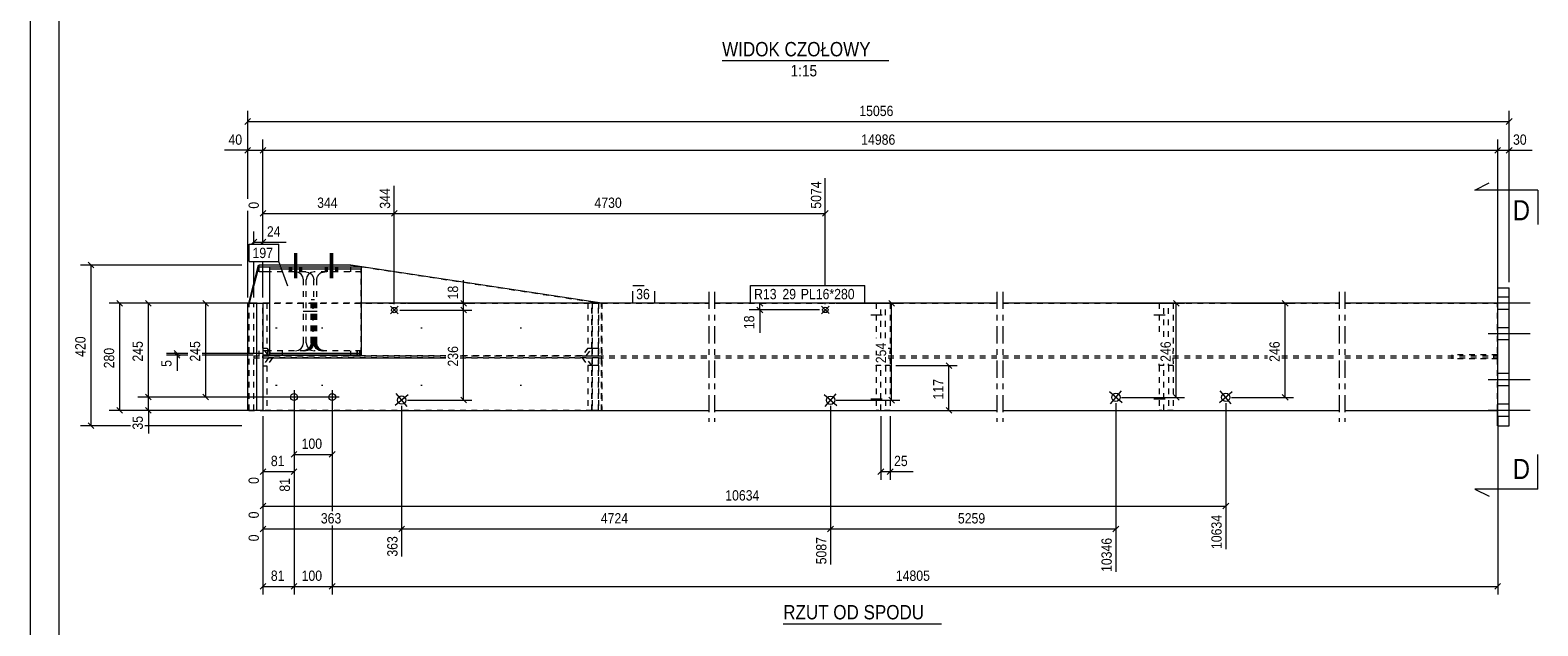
# Model space of a CAD drawing. Header units: millimetres. Extents: x 0 to 420, y 0 to 610.
# Tile 3 of 5: x 0 to 263, y 307 to 411. Entities that reach past the tile are written whole.
import ezdxf

# ---------------------------------------------------------------- set-up
doc = ezdxf.new("R2010")
doc.units = ezdxf.units.MM
for name, pattern in [('XKITLINE00', [0]), ('XKITLINE01', [4, 1, -1, 1, -1]), ('XKITLINE02', [4, 2, -2]), ('XKITLINE03', [6, 3, -1, 1, -1])]:
    doc.linetypes.add(name, pattern=pattern)
for name, color, linetype, lineweight in [('Arkusz rysunku', 3, 'Continuous', 0), ('Element', 2, 'Continuous', 0), ('Inny typ obiektu', 7, 'Continuous', 0), ('Przekrój', 7, 'Continuous', 0), ('Wymiar', 4, 'Continuous', 0), ('Znak elementu', 2, 'Continuous', 0), ('Śruba', 3, 'Continuous', 0)]:
    doc.layers.add(name, color=color, linetype=linetype, lineweight=lineweight)
doc.styles.add('ARIAL', font='ARIAL.TTF')

msp = doc.modelspace()

# ---------------------------------------------------------------- linework, layer by layer
at = {"layer": 'Arkusz rysunku', "linetype": 'XKITLINE00', "lineweight": 0}
for p, q in [((0, 610), (0, 0)), ((5, 605), (5, 5))]:
    msp.add_line(p, q, dxfattribs=at)
at = {"layer": 'Element', "linetype": 'XKITLINE00', "lineweight": 0}
for p, q in [((38.15, 363.61), (39.86, 370.27)), ((39.93, 370.27), (38.21, 363.61)), ((39.86, 370.27), (39.93, 370.27)), ((55.92, 370.27), (39.93, 370.27)), ((57.74, 369.87), (39.93, 369.87)), ((39.93, 369.07), (39.93, 369.87)), ((41.73, 369.07), (39.93, 369.07)), ((41.73, 369.87), (41.73, 369.54)), ((57.74, 369.54), (41.73, 369.54)), ((41.73, 369.54), (41.73, 354.87)), ((99.72, 363.61), (55.92, 370.27)), ((57.74, 369.87), (57.74, 369.54)), ((57.74, 369.54), (57.74, 369.54)), ((57.74, 369.54), (57.74, 354.87)), ((256, 366.27), (256.02, 366.27)), ((256, 366.27), (256, 363.61)), ((256.02, 366.27), (256, 366.27)), ((256.02, 366.27), (258.02, 366.27)), ((256.02, 342.27), (256.02, 366.27)), ((258.02, 342.27), (258.02, 366.27)), ((37.95, 344.94), (37.95, 363.61)), ((37.95, 363.61), (40.62, 363.61)), ((39.55, 344.94), (39.55, 363.61)), ((40.62, 363.61), (40.62, 344.94)), ((41.73, 363.61), (40.62, 363.61)), ((118.38, 363.61), (57.74, 363.61)), ((168.66, 363.61), (119.38, 363.61)), ((228.34, 363.61), (169.66, 363.61)), ((256.02, 363.61), (229.34, 363.61)), ((41.55, 354.54), (41.55, 355.34)), ((41.55, 355.34), (41.73, 355.34)), ((57.74, 354.54), (41.55, 354.54)), ((41.73, 354.87), (41.73, 354.54)), ((57.74, 354.87), (41.73, 354.87)), ((57.74, 354.87), (57.74, 354.54)), ((57.74, 354.87), (57.74, 354.87)), ((40.62, 344.94), (37.95, 344.94)), ((40.62, 344.94), (118.38, 344.94)), ((119.38, 344.94), (168.66, 344.94)), ((169.66, 344.94), (228.34, 344.94)), ((229.34, 344.94), (256.02, 344.94)), ((256, 342.27), (256, 344.94)), ((256, 342.27), (256.02, 342.27)), ((256, 342.27), (256.02, 342.27)), ((256.02, 342.27), (258.02, 342.27))]:
    msp.add_line(p, q, dxfattribs=at)
at = {"layer": 'Element', "linetype": 'XKITLINE01', "lineweight": 0}
for p, q in [((41.73, 369.87), (39.93, 369.87)), ((41.73, 369.54), (41.73, 369.07)), ((41.73, 369.54), (41.73, 354.87)), ((41.73, 369.54), (41.73, 369.54)), ((48.09, 369.07), (41.73, 369.07)), ((46.81, 368.97), (46.27, 369.07)), ((47.26, 368.66), (46.81, 368.97)), ((47.57, 368.21), (47.26, 368.66)), ((48.09, 369.07), (48.62, 368.97)), ((48.58, 368.66), (48.28, 368.21)), ((49.04, 368.97), (48.58, 368.66)), ((49.57, 369.07), (49.04, 368.97)), ((57.74, 369.07), (49.57, 369.07)), ((50.85, 368.97), (51.39, 369.07)), ((55.86, 370.27), (99.65, 363.61)), ((55.92, 369.07), (55.92, 369.87)), ((57.74, 369.54), (57.74, 369.07)), ((57.74, 354.87), (57.74, 369.54)), ((47.67, 367.67), (47.57, 368.21)), ((47.67, 356.74), (47.67, 367.67)), ((48.28, 368.21), (48.17, 367.67)), ((48.17, 356.74), (48.17, 367.67)), ((49.38, 368.21), (49.49, 367.67)), ((49.49, 356.74), (49.49, 367.67)), ((49.99, 367.67), (50.09, 368.21)), ((49.99, 356.74), (49.99, 367.67)), ((258, 342.27), (258, 366.27)), ((38.15, 344.94), (38.15, 363.61)), ((38.21, 363.61), (38.15, 363.61)), ((38.21, 344.94), (38.21, 363.61)), ((39.02, 344.94), (39.02, 363.61)), ((39.55, 363.61), (40.62, 363.61)), ((40.58, 355.81), (40.58, 363.61)), ((40.58, 363.61), (98.01, 363.61)), ((40.62, 363.61), (40.62, 344.94)), ((41.3, 363.61), (41.3, 355.81)), ((57.74, 363.61), (41.73, 363.61)), ((49.01, 356.74), (49.01, 364.27)), ((49.01, 364.27), (49.59, 364.27)), ((49.1, 356.74), (49.1, 364.27)), ((49.25, 356.74), (49.25, 363.61)), ((49.25, 363.61), (49.31, 363.61)), ((49.81, 363.61), (49.25, 363.61)), ((49.31, 363.61), (49.31, 356.74)), ((49.49, 356.74), (49.49, 364.27)), ((49.59, 356.74), (49.59, 364.27)), ((49.75, 356.74), (49.75, 363.61)), ((49.81, 363.61), (49.75, 363.61)), ((49.81, 356.74), (49.81, 363.61)), ((97.3, 363.61), (97.3, 355.81)), ((98.01, 355.81), (98.01, 363.61)), ((98.05, 363.61), (98.05, 355.81)), ((98.05, 355.81), (98.05, 363.61)), ((98.05, 363.61), (98.05, 363.61)), ((98.05, 363.61), (99.12, 363.61)), ((98.05, 363.61), (99.12, 363.61)), ((99.12, 355.81), (99.12, 363.61)), ((99.12, 363.61), (99.12, 355.81)), ((99.12, 363.61), (99.12, 363.61)), ((99.65, 344.94), (99.65, 363.61)), ((99.65, 363.61), (99.72, 363.61)), ((99.72, 344.94), (99.72, 363.61)), ((99.72, 344.94), (99.72, 363.61)), ((99.72, 363.61), (99.72, 363.61)), ((99.72, 363.61), (99.72, 344.94)), ((99.72, 363.61), (118.38, 363.61)), ((119.38, 363.61), (168.66, 363.61)), ((147.59, 363.61), (147.59, 357.52)), ((150.03, 363.61), (147.59, 363.61)), ((148.39, 357.52), (148.39, 363.61)), ((149.23, 357.52), (149.23, 363.61)), ((150.03, 363.61), (150.03, 355.81)), ((169.66, 363.61), (228.34, 363.61)), ((196.95, 363.61), (196.95, 357.77)), ((199.4, 363.61), (196.95, 363.61)), ((197.75, 357.77), (197.75, 363.61)), ((198.6, 357.77), (198.6, 363.61)), ((199.4, 363.61), (199.4, 355.81)), ((229.34, 363.61), (256.01, 363.61)), ((256, 363.61), (256, 344.94)), ((256.01, 363.61), (256.01, 344.94)), ((256.01, 344.94), (256.01, 363.61)), ((256.02, 344.94), (256.02, 363.61)), ((39.93, 354.54), (39.93, 355.34)), ((41.55, 355.34), (39.93, 355.34)), ((41.57, 354.48), (40.58, 355.81)), ((40.58, 355.81), (40.62, 355.81)), ((40.62, 355.81), (41.3, 355.81)), ((41.3, 355.81), (42.28, 354.48)), ((41.47, 354.54), (41.47, 355.34)), ((48.09, 355.34), (41.73, 355.34)), ((41.73, 355.34), (41.73, 354.87)), ((44.01, 354.54), (44.01, 355.34)), ((46.27, 355.34), (46.81, 355.44)), ((46.81, 355.44), (47.26, 355.75)), ((47.26, 355.75), (47.57, 356.2)), ((47.57, 356.2), (47.67, 356.74)), ((48.16, 355.44), (47.64, 355.34)), ((47.74, 355.34), (48.26, 355.44)), ((48.39, 355.44), (47.85, 355.34)), ((47.9, 355.34), (48.44, 355.44)), ((48.62, 355.44), (48.09, 355.34)), ((48.61, 355.75), (48.16, 355.44)), ((48.17, 356.74), (48.28, 356.2)), ((48.26, 355.44), (48.71, 355.75)), ((48.28, 356.2), (48.58, 355.75)), ((48.58, 355.75), (49.04, 355.44)), ((48.9, 356.2), (48.61, 355.75)), ((48.71, 355.75), (49, 356.2)), ((49.01, 356.74), (48.9, 356.2)), ((49, 356.2), (49.1, 356.74)), ((49.04, 355.44), (49.57, 355.34)), ((49.25, 356.74), (49.14, 356.2)), ((49.2, 356.2), (49.31, 356.74)), ((49.49, 356.74), (49.38, 356.2)), ((49.6, 356.2), (49.49, 356.74)), ((57.74, 355.34), (49.57, 355.34)), ((49.59, 356.74), (49.69, 356.2)), ((49.89, 355.75), (49.6, 356.2)), ((49.69, 356.2), (49.99, 355.75)), ((49.86, 356.2), (49.75, 356.74)), ((49.81, 356.74), (49.91, 356.2)), ((50.33, 355.44), (49.89, 355.75)), ((50.09, 356.2), (49.99, 356.74)), ((49.99, 355.75), (50.43, 355.44)), ((50.85, 355.34), (50.33, 355.44)), ((50.43, 355.44), (50.95, 355.34)), ((51.15, 355.34), (50.62, 355.44)), ((50.67, 355.44), (51.21, 355.34)), ((51.39, 355.34), (50.85, 355.44)), ((55.92, 354.54), (55.92, 355.34)), ((57.03, 354.54), (57.03, 355.34)), ((57.13, 354.54), (57.13, 355.34)), ((57.5, 354.54), (57.5, 355.34)), ((57.56, 354.54), (57.56, 355.34)), ((57.74, 355.34), (57.74, 354.87)), ((97.3, 355.81), (96.31, 354.47)), ((97.02, 354.47), (98.01, 355.81)), ((97.3, 355.81), (98.01, 355.81)), ((98.05, 355.81), (98.05, 354.47)), ((98.05, 354.47), (98.05, 355.81)), ((98.05, 355.81), (99.12, 355.81)), ((98.05, 355.81), (99.12, 355.81)), ((99.12, 354.47), (99.12, 355.81)), ((99.12, 355.81), (99.12, 354.47)), ((149.69, 355.81), (150.03, 355.81)), ((150.03, 355.81), (149.99, 354.47)), ((199.35, 355.81), (199.4, 355.81)), ((199.4, 355.81), (199.36, 354.47)), ((39.02, 354.47), (40.62, 354.47)), ((39.02, 354.47), (39.02, 354.07)), ((39.02, 354.07), (40.62, 354.07)), ((41.55, 354.54), (39.93, 354.54)), ((41.57, 354.07), (40.58, 352.73)), ((40.58, 352.73), (40.62, 352.73)), ((40.58, 352.73), (40.58, 344.94)), ((40.6, 354.47), (40.62, 354.47)), ((40.6, 354.07), (40.6, 354.47)), ((40.6, 354.07), (40.62, 354.07)), ((40.62, 354.47), (72.5, 354.47)), ((40.62, 354.07), (72.5, 354.07)), ((40.62, 352.73), (41.3, 352.73)), ((42.28, 354.07), (41.3, 352.73)), ((41.3, 352.73), (41.3, 344.94)), ((72.5, 354.47), (41.57, 354.48)), ((41.57, 354.48), (42.28, 354.48)), ((42.28, 354.07), (41.57, 354.07)), ((41.57, 354.07), (72.5, 354.07)), ((41.73, 354.87), (41.73, 354.87)), ((42.28, 354.48), (72.5, 354.47)), ((72.5, 354.07), (42.28, 354.07)), ((75.02, 354.47), (118.38, 354.47)), ((96.31, 354.47), (75.02, 354.47)), ((75.02, 354.47), (97.02, 354.47)), ((75.02, 354.07), (118.38, 354.07)), ((97.02, 354.07), (75.02, 354.07)), ((75.02, 354.07), (96.31, 354.07)), ((96.31, 354.47), (97.02, 354.47)), ((97.02, 354.07), (96.31, 354.07)), ((96.31, 354.07), (97.3, 352.74)), ((98.01, 352.74), (97.02, 354.07)), ((98.01, 352.74), (97.3, 352.74)), ((97.3, 352.74), (97.3, 344.94)), ((98.01, 344.94), (98.01, 352.74)), ((98.05, 354.47), (98.05, 354.47)), ((98.05, 354.47), (99.12, 354.47)), ((98.05, 354.47), (99.12, 354.47)), ((99.12, 354.07), (98.05, 354.07)), ((98.05, 354.07), (98.05, 352.74)), ((99.12, 354.07), (98.05, 354.07)), ((98.05, 354.07), (98.05, 354.07)), ((98.05, 352.74), (98.05, 354.07)), ((99.12, 352.74), (98.05, 352.74)), ((98.05, 352.74), (98.05, 344.94)), ((99.12, 352.74), (98.05, 352.74)), ((98.05, 344.94), (98.05, 352.74)), ((99.12, 354.47), (99.12, 354.47)), ((99.12, 352.74), (99.12, 354.07)), ((99.12, 354.07), (99.12, 354.07)), ((99.12, 354.07), (99.12, 352.74)), ((99.12, 344.94), (99.12, 352.74)), ((99.12, 352.74), (99.12, 344.94)), ((99.72, 354.07), (99.72, 354.47)), ((119.38, 354.47), (147.17, 354.47)), ((119.38, 354.07), (147.17, 354.07)), ((147.59, 352.74), (147.59, 352.8)), ((148.39, 352.74), (147.59, 352.74)), ((147.59, 352.74), (147.59, 344.94)), ((148.39, 352.74), (148.39, 352.8)), ((148.39, 344.94), (148.39, 352.74)), ((149.23, 352.74), (149.23, 352.8)), ((150.03, 352.74), (149.23, 352.74)), ((149.23, 352.74), (149.23, 344.94)), ((149.69, 354.47), (149.99, 354.47)), ((149.69, 354.47), (168.66, 354.47)), ((149.69, 354.07), (149.99, 354.07)), ((149.69, 354.07), (168.66, 354.07)), ((149.99, 354.07), (150.03, 352.74)), ((150.03, 352.74), (150.03, 344.94)), ((169.66, 354.47), (196.83, 354.47)), ((169.66, 354.07), (196.83, 354.07)), ((196.95, 352.74), (196.96, 353.04)), ((197.75, 352.74), (196.95, 352.74)), ((196.95, 352.74), (196.95, 344.94)), ((197.75, 352.74), (197.76, 353.04)), ((197.75, 344.94), (197.75, 352.74)), ((198.6, 352.74), (198.59, 353.04)), ((199.4, 352.74), (198.6, 352.74)), ((198.6, 352.74), (198.6, 344.94)), ((199.35, 354.47), (215.83, 354.47)), ((199.35, 354.47), (199.36, 354.47)), ((199.35, 354.07), (215.83, 354.07)), ((199.35, 354.07), (199.36, 354.07)), ((199.36, 354.07), (199.4, 352.74)), ((199.4, 352.74), (199.4, 344.94)), ((218.35, 354.47), (228.34, 354.47)), ((218.35, 354.07), (228.34, 354.07)), ((229.34, 354.47), (256.02, 354.47)), ((229.34, 354.07), (256.02, 354.07)), ((256.01, 354.61), (248.01, 354.61)), ((248.01, 354.61), (248.01, 353.94)), ((256.01, 353.94), (248.01, 353.94)), ((255.34, 353.94), (255.34, 354.61)), ((256, 353.94), (256, 354.61)), ((256.01, 354.61), (256.01, 353.94)), ((256.01, 354.07), (256.01, 354.47)), ((256.02, 354.07), (256.02, 354.47)), ((38.15, 344.94), (99.72, 344.94)), ((40.62, 344.94), (39.55, 344.94)), ((98.01, 344.94), (40.58, 344.94)), ((99.12, 344.94), (98.05, 344.94)), ((99.12, 344.94), (98.05, 344.94)), ((98.05, 344.94), (98.05, 344.94)), ((99.12, 344.94), (99.12, 344.94)), ((99.72, 344.94), (99.65, 344.94)), ((99.72, 344.94), (99.72, 344.94)), ((99.72, 344.94), (118.38, 344.94)), ((119.38, 344.94), (168.66, 344.94)), ((150.03, 344.94), (147.59, 344.94)), ((169.66, 344.94), (228.34, 344.94)), ((199.4, 344.94), (196.95, 344.94)), ((229.34, 344.94), (256.01, 344.94))]:
    msp.add_line(p, q, dxfattribs=at)
at = {"layer": 'Element', "linetype": 'XKITLINE03', "lineweight": 0}
for p, q in [((118.38, 365.61), (118.38, 342.94)), ((118.38, 365.61), (118.38, 342.94)), ((119.38, 365.61), (119.38, 342.94)), ((119.38, 365.61), (119.38, 342.94)), ((168.66, 365.61), (168.66, 342.94)), ((168.66, 365.61), (168.66, 342.94)), ((169.66, 365.61), (169.66, 342.94)), ((169.66, 365.61), (169.66, 342.94)), ((228.34, 365.61), (228.34, 342.94)), ((228.34, 365.61), (228.34, 342.94)), ((229.34, 365.61), (229.34, 342.94)), ((229.34, 365.61), (229.34, 342.94)), ((47.61, 362.21), (50.05, 362.21))]:
    msp.add_line(p, q, dxfattribs=at)
at = {"layer": 'Element', "linetype": 'XKITLINE01', "lineweight": 0}
for centre, start, end in [((48.09, 367.67), 22.5141, 67.5141), ((51.39, 367.67), 112.4859, 157.4859), ((47.85, 356.74), 292.4857, 337.4857), ((47.9, 356.74), 292.4857, 337.4857), ((48.09, 356.74), 292.4859, 337.4859), ((51.15, 356.74), 202.5143, 247.5143), ((51.21, 356.74), 202.5143, 247.5143), ((51.39, 356.74), 202.5141, 247.5141)]:
    msp.add_arc(centre, 1.4, start, end, dxfattribs=at)
at = {"layer": 'Inny typ obiektu', "linetype": 'XKITLINE00', "lineweight": 0}
for p, q in [((120.72, 405.89), (149.8, 405.89)), ((131.37, 307.77), (158.96, 307.77))]:
    msp.add_line(p, q, dxfattribs=at)
at = {"layer": 'Przekrój', "linetype": 'XKITLINE00', "lineweight": 0}
for p, q in [((252.02, 383.32), (254.52, 384.57)), ((257.02, 383.32), (252.02, 383.32)), ((263.02, 383.32), (257.02, 383.32)), ((263.02, 383.32), (263.02, 377.32)), ((263.02, 331.23), (263.02, 337.23)), ((252.02, 331.23), (254.52, 329.98)), ((257.02, 331.23), (252.02, 331.23)), ((263.02, 331.23), (257.02, 331.23))]:
    msp.add_line(p, q, dxfattribs=at)
at = {"layer": 'Wymiar', "linetype": 'XKITLINE00', "lineweight": 0}
for p, q in [((38.46, 395.78), (37.44, 394.76)), ((37.95, 381.79), (37.95, 397.13)), ((37.95, 395.27), (258.02, 395.27)), ((258.53, 395.78), (257.51, 394.76)), ((258.02, 367.27), (258.02, 397.13)), ((37.95, 381.79), (37.95, 392.13)), ((40.62, 373.88), (40.62, 392.13)), ((40.62, 373.88), (40.62, 392.13)), ((256.02, 364.61), (256.02, 392.13)), ((256.02, 364.61), (256.02, 392.13)), ((258.02, 367.27), (258.02, 392.13)), ((37.95, 390.27), (33.93, 390.27)), ((37.95, 390.27), (33.93, 390.27)), ((38.46, 390.78), (37.44, 389.76)), ((37.95, 390.27), (40.62, 390.27)), ((41.13, 390.78), (40.11, 389.76)), ((41.13, 390.78), (40.11, 389.76)), ((40.62, 390.27), (256.02, 390.27)), ((256.53, 390.78), (255.51, 389.76)), ((256.53, 390.78), (255.51, 389.76)), ((256.02, 390.27), (258.02, 390.27)), ((258.53, 390.78), (257.51, 389.76)), ((258.02, 390.27), (262.04, 390.27)), ((258.02, 390.27), (262.04, 390.27)), ((63.52, 363.43), (63.52, 384.1)), ((63.52, 363.43), (63.52, 384.1)), ((138.72, 366.71), (138.72, 385.43)), ((40.62, 373.88), (40.62, 381.43)), ((37.95, 364.61), (37.95, 379.73)), ((37.95, 364.61), (37.95, 379.73)), ((41.13, 379.78), (40.11, 378.76)), ((40.62, 379.27), (63.52, 379.27)), ((64.03, 379.78), (63.01, 378.76)), ((64.03, 379.78), (63.01, 378.76)), ((63.52, 379.27), (138.72, 379.27)), ((139.23, 379.78), (138.21, 378.76)), ((39.02, 373.88), (39.02, 376.13)), ((40.62, 373.88), (40.62, 376.13)), ((39.52, 374.78), (38.62, 373.88)), ((39.02, 374.27), (40.62, 374.27)), ((41.13, 374.78), (40.23, 373.88)), ((40.62, 374.27), (44.64, 374.27)), ((40.62, 374.27), (44.64, 374.27)), ((39.02, 364.61), (39.02, 370.88)), ((40.62, 364.61), (40.62, 370.88)), ((40.62, 364.61), (40.62, 370.88)), ((40.62, 364.61), (40.62, 370.88)), ((40.62, 364.61), (40.62, 370.88)), ((36.95, 370.27), (8.76, 370.27)), ((10.11, 370.78), (11.13, 369.76)), ((10.62, 342.27), (10.62, 370.27)), ((75.62, 363.61), (75.62, 367.63)), ((75.62, 363.61), (75.62, 367.63)), ((39.62, 363.61), (13.76, 363.61)), ((15.11, 364.11), (16.13, 363.1)), ((15.62, 344.94), (15.62, 363.61)), ((39.62, 363.61), (18.76, 363.61)), ((20.11, 364.11), (21.13, 363.1)), ((20.62, 347.27), (20.62, 363.61)), ((39.62, 363.61), (28.76, 363.61)), ((30.11, 364.11), (31.13, 363.1)), ((30.62, 347.27), (30.62, 363.61)), ((65.81, 363.61), (77.06, 363.61)), ((75.11, 364.11), (76.13, 363.1)), ((75.62, 362.43), (75.62, 363.61)), ((137.72, 363.61), (125.43, 363.61)), ((127.19, 363.71), (127.8, 363.1)), ((127.29, 362.45), (127.29, 363.61)), ((138.72, 363.45), (138.72, 363.71)), ((140.63, 363.61), (151.73, 363.61)), ((149.78, 364.11), (150.8, 363.1)), ((150.29, 346.71), (150.29, 363.61)), ((190.41, 363.61), (201.39, 363.61)), ((199.44, 364.11), (200.46, 363.1)), ((199.95, 347.21), (199.95, 363.61)), ((209.58, 363.61), (220.39, 363.61)), ((218.44, 364.11), (219.46, 363.1)), ((218.95, 347.21), (218.95, 363.61)), ((64.52, 362.43), (77.06, 362.43)), ((64.52, 362.43), (77.06, 362.43)), ((75.11, 362.94), (76.13, 361.92)), ((75.11, 362.94), (76.13, 361.92)), ((75.62, 346.74), (75.62, 362.43)), ((137.72, 362.45), (125.43, 362.45)), ((126.78, 362.95), (127.8, 361.94)), ((127.29, 362.45), (127.29, 358.43)), ((127.29, 362.45), (127.29, 358.43)), ((25.11, 355.38), (26.13, 354.36)), ((27.5, 354.87), (23.76, 354.87)), ((27.5, 354.54), (23.76, 354.54)), ((25.11, 355.05), (26.13, 354.03)), ((25.62, 354.54), (25.62, 354.87)), ((25.62, 354.54), (25.62, 351.85)), ((25.62, 354.54), (25.62, 351.85)), ((40.73, 354.87), (30.02, 354.87)), ((38.93, 354.54), (30.02, 354.54)), ((151.03, 352.74), (161.73, 352.74)), ((159.78, 353.25), (160.8, 352.23)), ((160.29, 344.94), (160.29, 352.74)), ((45.03, 347.27), (18.76, 347.27)), ((45.03, 347.27), (18.76, 347.27)), ((20.11, 347.78), (21.13, 346.76)), ((20.11, 347.78), (21.13, 346.76)), ((20.62, 344.94), (20.62, 347.27)), ((51.69, 347.27), (28.76, 347.27)), ((30.11, 347.78), (31.13, 346.76)), ((75.11, 347.25), (76.13, 346.23)), ((149.78, 347.22), (150.8, 346.2)), ((190.41, 347.21), (201.39, 347.21)), ((199.44, 347.72), (200.46, 346.7)), ((209.58, 347.21), (220.39, 347.21)), ((218.44, 347.72), (219.46, 346.7)), ((39.62, 344.94), (13.76, 344.94)), ((15.11, 345.45), (16.13, 344.43)), ((39.62, 344.94), (18.76, 344.94)), ((20.11, 345.45), (21.13, 344.43)), ((20.62, 344.94), (20.62, 340.92)), ((20.62, 344.94), (20.62, 340.92)), ((46.03, 346.27), (46.03, 335.83)), ((46.03, 346.27), (46.03, 330.78)), ((46.03, 346.27), (46.03, 312.83)), ((46.03, 346.27), (46.03, 312.83)), ((52.69, 346.27), (52.69, 327.39)), ((52.69, 346.27), (52.7, 335.83)), ((52.69, 346.27), (52.69, 327.39)), ((64.81, 345.74), (64.81, 319.45)), ((64.81, 345.74), (64.81, 319.45)), ((65.81, 346.74), (77.06, 346.74)), ((139.63, 345.71), (139.63, 318.11)), ((139.63, 345.71), (139.63, 318.11)), ((140.63, 346.71), (151.73, 346.71)), ((151.03, 344.94), (161.73, 344.94)), ((159.78, 345.45), (160.8, 344.43)), ((189.41, 346.21), (189.41, 316.78)), ((208.58, 346.21), (208.58, 320.78)), ((17.5, 342.27), (8.76, 342.27)), ((10.11, 342.78), (11.13, 341.76)), ((36.95, 342.27), (20.02, 342.27)), ((40.62, 343.94), (40.62, 326.12)), ((40.62, 343.94), (40.62, 332.12)), ((40.62, 343.94), (40.62, 312.83)), ((40.62, 343.94), (40.62, 322.12)), ((148.39, 343.94), (148.39, 332.83)), ((150.03, 343.94), (150.03, 332.83)), ((256.02, 343.94), (256.02, 312.83)), ((46.54, 337.78), (45.52, 336.76)), ((46.03, 337.27), (52.7, 337.27)), ((53.2, 337.78), (52.19, 336.76)), ((41.13, 334.78), (40.11, 333.76)), ((40.62, 334.27), (46.03, 334.27)), ((46.54, 334.78), (45.52, 333.76)), ((148.9, 334.78), (147.88, 333.76)), ((148.39, 334.27), (150.03, 334.27)), ((150.54, 334.78), (149.52, 333.76)), ((150.03, 334.27), (154.05, 334.27)), ((150.03, 334.27), (154.05, 334.27)), ((41.13, 328.78), (40.11, 327.76)), ((209.09, 328.78), (208.07, 327.76)), ((40.62, 328.27), (208.58, 328.27)), ((41.13, 324.78), (40.11, 323.76)), ((40.62, 324.27), (64.81, 324.27)), ((52.69, 324.87), (52.69, 312.83)), ((52.69, 324.87), (52.69, 312.83)), ((65.32, 324.78), (64.3, 323.76)), ((65.32, 324.78), (64.35, 323.81)), ((64.81, 324.27), (139.63, 324.27)), ((140.14, 324.78), (139.12, 323.76)), ((140.14, 324.78), (139.17, 323.81)), ((139.63, 324.27), (189.41, 324.27)), ((189.92, 324.78), (188.9, 323.76)), ((41.13, 314.78), (40.11, 313.76)), ((40.62, 314.27), (46.03, 314.27)), ((46.54, 314.78), (45.52, 313.76)), ((46.54, 314.78), (45.52, 313.76)), ((46.03, 314.27), (52.69, 314.27)), ((53.2, 314.78), (52.18, 313.76)), ((53.2, 314.78), (52.18, 313.76)), ((52.69, 314.27), (256.02, 314.27)), ((256.53, 314.78), (255.51, 313.76))]:
    msp.add_line(p, q, dxfattribs=at)
at = {"layer": 'Znak elementu', "linetype": 'XKITLINE00', "lineweight": 0}
for p, q in [((38.2, 373.88), (43.4, 373.88)), ((38.2, 370.88), (38.2, 373.88)), ((43.4, 370.88), (43.4, 373.88)), ((38.2, 370.88), (43.4, 370.88)), ((44.95, 366.59), (43.4, 370.88)), ((125.69, 366.71), (145.59, 366.71)), ((125.69, 363.71), (125.69, 366.71)), ((145.59, 363.71), (145.59, 366.71)), ((125.69, 363.71), (145.59, 363.71))]:
    msp.add_line(p, q, dxfattribs=at)
at = {"layer": 'Znak elementu', "linetype": 'XKITLINE02', "lineweight": 0}
for p, q in [((105.12, 366.71), (108.99, 366.71)), ((105.12, 363.71), (105.12, 366.71)), ((108.99, 363.71), (108.99, 366.71)), ((105.12, 363.71), (108.99, 363.71))]:
    msp.add_line(p, q, dxfattribs=at)
at = {"layer": 'Śruba', "linetype": 'XKITLINE00', "lineweight": 0}
for p, q in [((46.15, 368.01), (46.15, 372.34)), ((46.34, 368.01), (46.34, 372.34)), ((46.53, 368.01), (46.53, 372.34)), ((52.42, 368.01), (52.42, 372.34)), ((52.6, 368.01), (52.6, 372.34)), ((52.79, 368.01), (52.79, 372.34)), ((45.26, 369.07), (45.26, 369.87)), ((45.45, 369.07), (45.45, 369.87)), ((45.64, 369.07), (45.64, 369.87)), ((47.05, 369.07), (47.05, 369.87)), ((47.23, 369.07), (47.23, 369.87)), ((47.42, 369.07), (47.42, 369.87)), ((51.52, 369.07), (51.52, 369.87)), ((51.71, 369.07), (51.71, 369.87)), ((51.9, 369.07), (51.9, 369.87)), ((53.31, 369.07), (53.31, 369.87)), ((53.5, 369.07), (53.5, 369.87)), ((53.69, 369.07), (53.69, 369.87)), ((64.18, 363.09), (62.86, 361.77)), ((62.86, 363.09), (64.18, 361.77)), ((138.05, 363.09), (139.39, 361.8)), ((138.07, 361.78), (139.37, 363.12)), ((261.67, 363.61), (254.34, 363.61)), ((261.67, 363.61), (254.34, 363.61)), ((261.68, 363.61), (254.35, 363.61)), ((261.68, 363.61), (254.35, 363.61)), ((258, 364.67), (256, 364.67)), ((258.01, 364.67), (256.01, 364.67)), ((258.02, 364.67), (256.02, 364.67)), ((258.02, 364.67), (256.02, 364.67)), ((258, 362.54), (256, 362.54)), ((258.01, 362.54), (256.01, 362.54)), ((258.02, 362.54), (256.02, 362.54)), ((258.02, 362.54), (256.02, 362.54)), ((261.67, 358.27), (254.34, 358.27)), ((261.67, 358.27), (254.34, 358.27)), ((261.67, 358.27), (254.34, 358.27)), ((261.68, 358.27), (254.34, 358.27)), ((261.68, 358.27), (254.35, 358.27)), ((261.68, 358.27), (254.35, 358.27)), ((261.68, 358.27), (254.35, 358.27)), ((258, 359.34), (256, 359.34)), ((258.01, 359.34), (256.01, 359.34)), ((258.01, 359.34), (256.01, 359.34)), ((258.01, 359.34), (256.01, 359.34)), ((258.02, 359.34), (256.02, 359.34)), ((258.02, 359.34), (256.02, 359.34)), ((258.02, 359.34), (256.02, 359.34)), ((258, 357.21), (256, 357.21)), ((258.01, 357.21), (256.01, 357.21)), ((258.01, 357.21), (256.01, 357.21)), ((258.01, 357.21), (256.01, 357.21)), ((258.02, 357.21), (256.02, 357.21)), ((258.02, 357.21), (256.02, 357.21)), ((258.02, 357.21), (256.02, 357.21)), ((261.67, 350.27), (254.34, 350.27)), ((261.67, 350.27), (254.34, 350.27)), ((261.67, 350.27), (254.34, 350.27)), ((261.68, 350.27), (254.34, 350.27)), ((261.68, 350.27), (254.35, 350.27)), ((261.68, 350.27), (254.35, 350.27)), ((261.68, 350.27), (254.35, 350.27)), ((258, 351.34), (256, 351.34)), ((258.01, 351.34), (256.01, 351.34)), ((258.01, 351.34), (256.01, 351.34)), ((258.01, 351.34), (256.01, 351.34)), ((258.02, 351.34), (256.02, 351.34)), ((258.02, 351.34), (256.02, 351.34)), ((258.02, 351.34), (256.02, 351.34)), ((47.23, 347.27), (44.83, 347.27)), ((46.03, 348.47), (46.03, 346.07)), ((53.89, 347.27), (51.49, 347.27)), ((52.69, 348.47), (52.69, 346.07)), ((65.95, 347.67), (63.68, 345.81)), ((65.75, 345.61), (63.88, 347.87)), ((140.75, 345.76), (138.52, 347.66)), ((138.68, 345.6), (140.59, 347.83)), ((190.52, 346.25), (188.3, 348.17)), ((188.46, 346.1), (190.37, 348.32)), ((209.69, 348.17), (207.47, 346.25)), ((209.54, 346.1), (207.62, 348.32)), ((258, 349.21), (256, 349.21)), ((258.01, 349.21), (256.01, 349.21)), ((258.01, 349.21), (256.01, 349.21)), ((258.01, 349.21), (256.01, 349.21)), ((258.02, 349.21), (256.02, 349.21)), ((258.02, 349.21), (256.02, 349.21)), ((258.02, 349.21), (256.02, 349.21)), ((261.67, 344.94), (254.34, 344.94)), ((261.67, 344.94), (254.34, 344.94)), ((261.68, 344.94), (254.35, 344.94)), ((261.68, 344.94), (254.35, 344.94)), ((258, 346.01), (256, 346.01)), ((258.01, 346.01), (256.01, 346.01)), ((258.02, 346.01), (256.02, 346.01)), ((258.02, 346.01), (256.02, 346.01)), ((258, 343.87), (256, 343.87)), ((258.01, 343.87), (256.01, 343.87)), ((258.02, 343.87), (256.02, 343.87)), ((258.02, 343.87), (256.02, 343.87))]:
    msp.add_line(p, q, dxfattribs=at)
at = {"layer": 'Śruba', "linetype": 'XKITLINE02', "lineweight": 0}
for p, q in [((146.63, 361.61), (149.3, 361.61)), ((196, 361.61), (198.67, 361.61)), ((43.07, 359.27), (42.83, 359.27)), ((51.06, 359.27), (50.83, 359.27)), ((68.39, 359.27), (68.15, 359.27)), ((85.71, 359.27), (85.48, 359.27)), ((43.07, 349.27), (42.83, 349.27)), ((51.06, 349.27), (50.83, 349.27)), ((68.39, 349.27), (68.15, 349.27)), ((85.71, 349.27), (85.48, 349.27)), ((146.63, 346.94), (149.3, 346.94)), ((196, 346.94), (198.67, 346.94))]:
    msp.add_line(p, q, dxfattribs=at)
at = {"layer": 'Śruba', "linetype": 'XKITLINE00', "lineweight": 0}
for centre, radius in [((63.52, 362.43), 0.467), ((138.72, 362.45), 0.467), ((46.03, 347.27), 0.6), ((52.69, 347.27), 0.6), ((64.81, 346.74), 0.733), ((139.63, 346.71), 0.733), ((189.41, 347.21), 0.733), ((208.58, 347.21), 0.733)]:
    msp.add_circle(centre, radius, dxfattribs=at)

# ---------------------------------------------------------------- texts
at = {"layer": 'Inny typ obiektu', "style": 'ARIAL', "width": 0.85}
for s, height, p in [('WIDOK CZOŁOWY', 2.5, (120.72, 406.64)), ('1:15', 2, (132.66, 403.14)), ('RZUT OD SPODU', 2.5, (131.37, 308.52))]:
    msp.add_text(s, height=height, dxfattribs=at).set_placement(p)
at = {"layer": 'Przekrój', "style": 'ARIAL', "width": 0.85}
for p in [(258.65, 378.07), (258.65, 332.98)]:
    msp.add_text('D', height=3.5, dxfattribs=at).set_placement(p)
at = {"layer": 'Wymiar', "style": 'ARIAL', "width": 0.85}
for s, p in [('15056', (144.65, 396.23)), ('40', (34.6, 391.23)), ('14986', (144.98, 391.23)), ('30', (258.69, 391.23)), ('344', (50.07, 380.23)), ('4730', (98.45, 380.23)), ('24', (41.3, 375.23)), ('81', (41.99, 335.23)), ('25', (150.71, 335.23)), ('10634', (121.26, 329.23)), ('363', (50.71, 325.23)), ('4724', (99.55, 325.23)), ('5259', (161.85, 325.23)), ('81', (41.99, 315.23)), ('100', (47.36, 315.23)), ('14805', (151.02, 315.23))]:
    msp.add_text(s, height=1.8, dxfattribs=at).set_placement(p)
for s, rotation, p in [('5074', 90.0002, (138, 380.09)), ('344', 90.0002, (62.8, 380.09)), ('0', 90.0002, (39.9, 380.09)), ('18', 90.0002, (74.66, 364.28)), ('18', 90.0002, (126.33, 359.1)), ('420', 90.0002, (9.66, 354.27)), ('280', 90.0002, (14.66, 352.27)), ('245', 90.0002, (19.66, 353.44)), ('245', 90.0002, (29.66, 353.44)), ('236', 90.0002, (74.66, 352.58)), ('254', 90.0002, (149.33, 353.16)), ('246', 90.0002, (198.99, 353.4)), ('246', 90.0002, (217.99, 353.4)), ('5', 90.0002, (24.66, 352.53)), ('117', 90.0002, (159.33, 346.84)), ('35', 90.0002, (19.66, 341.59)), ('100', 0.0115, (47.36, 338.23)), ('0', 90.0002, (39.9, 332.12)), ('81', 90.0002, (45.31, 330.78)), ('0', 90.0002, (39.9, 326.12)), ('10634', 90.0002, (207.86, 320.78)), ('0', 90.0002, (39.9, 322.12)), ('363', 90.0002, (64.09, 319.45)), ('5087', 90.0002, (138.91, 318.11)), ('10346', 90.0002, (188.69, 316.78))]:
    msp.add_text(s, height=1.8, rotation=rotation, dxfattribs=at).set_placement(p)
at = {"layer": 'Znak elementu', "style": 'ARIAL', "width": 0.85}
for s, p in [('197', (38.8, 371.48)), ('36', (105.72, 364.31)), ('R13', (126.29, 364.31)), ('29', (131.23, 364.31)), ('PL16*280', (134.44, 364.31))]:
    msp.add_text(s, height=1.8, dxfattribs=at).set_placement(p)

doc.saveas('drawing.dxf')
